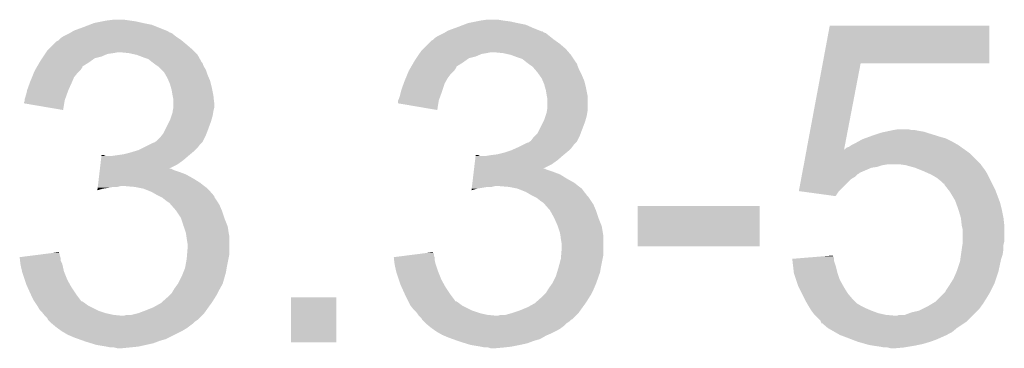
# Model space of a CAD drawing. Extents: x -0.05 to 0.95, y -0.15 to 1.54.
# Tile 33 of 35: x 0.72 to 0.84, y 1.13 to 1.17. Entities that reach past the tile are written whole.
import ezdxf

# ---------------------------------------------------------------- set-up
doc = ezdxf.new("R2010")
doc.units = 0
doc.layers.add('STEP_DOWN_13_CLICK_V101_GTO', color=14, linetype='CONTINUOUS')

msp = doc.modelspace()

# ---------------------------------------------------------------- linework, layer by layer
at = {"layer": 'STEP_DOWN_13_CLICK_V101_GTO'}
for points in [[(0.7289, 1.1682), (0.7299, 1.1684), (0.7348, 1.1682), (0.7339, 1.1684)], [(0.7299, 1.1684), (0.7304, 1.1685), (0.7339, 1.1684), (0.7332, 1.1685)], [(0.7304, 1.1685), (0.7312, 1.1686), (0.7332, 1.1685), (0.7325, 1.1686)], [(0.7737, 1.1682), (0.7747, 1.1684), (0.7796, 1.1682), (0.7787, 1.1684)], [(0.7747, 1.1684), (0.7752, 1.1685), (0.7787, 1.1684), (0.7779, 1.1685)], [(0.7752, 1.1685), (0.7759, 1.1686), (0.7779, 1.1685), (0.7773, 1.1686)], [(0.72633, 1.1672), (0.7265, 1.1673), (0.7378, 1.1672), (0.73755, 1.1673)], [(0.7265, 1.1673), (0.7276, 1.1677), (0.73755, 1.1673), (0.73655, 1.1677)], [(0.7276, 1.1677), (0.72838, 1.168), (0.73655, 1.1677), (0.7358, 1.168)], [(0.72838, 1.168), (0.7289, 1.1682), (0.7358, 1.168), (0.7348, 1.1682)], [(0.77113, 1.1672), (0.7713, 1.1673), (0.7825, 1.1672), (0.78225, 1.1673)], [(0.7713, 1.1673), (0.77212, 1.1676), (0.78225, 1.1673), (0.7815, 1.1676)], [(0.77212, 1.1676), (0.7724, 1.1677), (0.7815, 1.1676), (0.78128, 1.1677)], [(0.7724, 1.1677), (0.77318, 1.168), (0.78128, 1.1677), (0.7806, 1.168)], [(0.77318, 1.168), (0.7737, 1.1682), (0.7806, 1.168), (0.7796, 1.1682)], [(0.81616, 1.1634), (0.817, 1.1679), (0.8361, 1.1634), (0.8361, 1.1679)], [(0.817, 1.1679), (0.817, 1.1679), (0.8361, 1.1679), (0.817, 1.1679)], [(0.7244, 1.166), (0.7246, 1.1661), (0.73954, 1.166), (0.73942, 1.1661)], [(0.7246, 1.1661), (0.7247, 1.1662), (0.73942, 1.1661), (0.7393, 1.1662)], [(0.7247, 1.1662), (0.7249, 1.1664), (0.7393, 1.1662), (0.739, 1.1664)], [(0.7249, 1.1664), (0.7252, 1.1666), (0.739, 1.1664), (0.7387, 1.1666)], [(0.7252, 1.1666), (0.726, 1.167), (0.7387, 1.1666), (0.7382, 1.167)], [(0.726, 1.167), (0.72617, 1.1671), (0.7382, 1.167), (0.7379, 1.1671)], [(0.72617, 1.1671), (0.72633, 1.1672), (0.7379, 1.1671), (0.7378, 1.1672)], [(0.7689, 1.1657), (0.7693, 1.1661), (0.7847, 1.1657), (0.78414, 1.1661)], [(0.7693, 1.1661), (0.7695, 1.1662), (0.78414, 1.1661), (0.784, 1.1662)], [(0.7695, 1.1662), (0.7697, 1.1664), (0.784, 1.1662), (0.78375, 1.1664)], [(0.7697, 1.1664), (0.77, 1.1666), (0.78375, 1.1664), (0.7835, 1.1666)], [(0.77, 1.1666), (0.7708, 1.167), (0.7835, 1.1666), (0.783, 1.167)], [(0.7708, 1.167), (0.77097, 1.1671), (0.783, 1.167), (0.7827, 1.1671)], [(0.77097, 1.1671), (0.77113, 1.1672), (0.7827, 1.1671), (0.7826, 1.1672)], [(0.77113, 1.1672), (0.77113, 1.1672), (0.7826, 1.1672), (0.7825, 1.1672)], [(0.72317, 1.1647), (0.7233, 1.1649), (0.741, 1.1647), (0.7408, 1.1649)], [(0.7233, 1.1649), (0.7235, 1.1651), (0.7408, 1.1649), (0.7406, 1.1651)], [(0.7235, 1.1651), (0.7241, 1.1657), (0.7406, 1.1651), (0.7399, 1.1657)], [(0.7241, 1.1657), (0.7244, 1.166), (0.7399, 1.1657), (0.73954, 1.166)], [(0.76797, 1.1647), (0.7681, 1.1649), (0.78574, 1.1647), (0.78557, 1.1649)], [(0.7681, 1.1649), (0.7683, 1.1651), (0.78557, 1.1649), (0.7854, 1.1651)], [(0.7683, 1.1651), (0.7689, 1.1657), (0.7854, 1.1651), (0.7847, 1.1657)], [(0.72238, 1.1635), (0.7225, 1.1637), (0.7283, 1.1635), (0.72858, 1.1637)], [(0.7225, 1.1637), (0.7227, 1.164), (0.72858, 1.1637), (0.729, 1.164)], [(0.7227, 1.164), (0.72283, 1.1642), (0.729, 1.164), (0.7298, 1.1642)], [(0.72283, 1.1642), (0.72303, 1.1645), (0.7298, 1.1642), (0.7305, 1.1645)], [(0.72303, 1.1645), (0.7231, 1.1646), (0.7305, 1.1645), (0.7312, 1.1646)], [(0.7231, 1.1646), (0.72317, 1.1647), (0.7312, 1.1646), (0.7317, 1.1647)], [(0.7331, 1.1646), (0.7321, 1.1647), (0.7411, 1.1646), (0.741, 1.1647)], [(0.734, 1.1644), (0.7331, 1.1646), (0.7413, 1.1644), (0.7411, 1.1646)], [(0.7348, 1.1641), (0.734, 1.1644), (0.74147, 1.1641), (0.7413, 1.1644)], [(0.7354, 1.1639), (0.7348, 1.1641), (0.74158, 1.1639), (0.74147, 1.1641)], [(0.7359, 1.1635), (0.7354, 1.1639), (0.7418, 1.1635), (0.74158, 1.1639)], [(0.76718, 1.1635), (0.7673, 1.1637), (0.7731, 1.1635), (0.77338, 1.1637)], [(0.7673, 1.1637), (0.7675, 1.164), (0.77338, 1.1637), (0.7738, 1.164)], [(0.7675, 1.164), (0.76763, 1.1642), (0.7738, 1.164), (0.7746, 1.1642)], [(0.76763, 1.1642), (0.76783, 1.1645), (0.7746, 1.1642), (0.7753, 1.1645)], [(0.76783, 1.1645), (0.7679, 1.1646), (0.7753, 1.1645), (0.7759, 1.1646)], [(0.7679, 1.1646), (0.76797, 1.1647), (0.7759, 1.1646), (0.7764, 1.1647)], [(0.7779, 1.1646), (0.7769, 1.1647), (0.78583, 1.1646), (0.78574, 1.1647)], [(0.7788, 1.1644), (0.7779, 1.1646), (0.786, 1.1644), (0.78583, 1.1646)], [(0.7796, 1.1641), (0.7788, 1.1644), (0.7862, 1.1641), (0.786, 1.1644)], [(0.7802, 1.1639), (0.7796, 1.1641), (0.78633, 1.1639), (0.7862, 1.1641)], [(0.7807, 1.1635), (0.7802, 1.1639), (0.7866, 1.1635), (0.78633, 1.1639)], [(0.72167, 1.1622), (0.7218, 1.1625), (0.7269, 1.1622), (0.7272, 1.1625)], [(0.7218, 1.1625), (0.72186, 1.1626), (0.7272, 1.1625), (0.7273, 1.1626)], [(0.72186, 1.1626), (0.72203, 1.1629), (0.7273, 1.1626), (0.7275, 1.1629)], [(0.72203, 1.1629), (0.72209, 1.163), (0.7275, 1.1629), (0.7275, 1.163)], [(0.72209, 1.163), (0.72238, 1.1635), (0.7275, 1.163), (0.7283, 1.1635)], [(0.73603, 1.1634), (0.7359, 1.1635), (0.7419, 1.1634), (0.7418, 1.1635)], [(0.7363, 1.1632), (0.73603, 1.1634), (0.74197, 1.1632), (0.7419, 1.1634)], [(0.73645, 1.1631), (0.7363, 1.1632), (0.742, 1.1631), (0.74197, 1.1632)], [(0.7366, 1.163), (0.73645, 1.1631), (0.74206, 1.163), (0.742, 1.1631)], [(0.737, 1.1626), (0.7366, 1.163), (0.7423, 1.1626), (0.74206, 1.163)], [(0.7373, 1.1623), (0.737, 1.1626), (0.7424, 1.1623), (0.7423, 1.1626)], [(0.76647, 1.1622), (0.7666, 1.1625), (0.7717, 1.1622), (0.772, 1.1625)], [(0.7666, 1.1625), (0.76666, 1.1626), (0.772, 1.1625), (0.7721, 1.1626)], [(0.76666, 1.1626), (0.76683, 1.1629), (0.7721, 1.1626), (0.7723, 1.1629)], [(0.76683, 1.1629), (0.76689, 1.163), (0.7723, 1.1629), (0.7723, 1.163)], [(0.76689, 1.163), (0.76718, 1.1635), (0.7723, 1.163), (0.7731, 1.1635)], [(0.78083, 1.1634), (0.7807, 1.1635), (0.7867, 1.1634), (0.7866, 1.1635)], [(0.7811, 1.1632), (0.78083, 1.1634), (0.78677, 1.1632), (0.7867, 1.1634)], [(0.78125, 1.1631), (0.7811, 1.1632), (0.7868, 1.1631), (0.78677, 1.1632)], [(0.7814, 1.163), (0.78125, 1.1631), (0.78684, 1.163), (0.7868, 1.1631)], [(0.78174, 1.1626), (0.7814, 1.163), (0.787, 1.1626), (0.78684, 1.163)], [(0.782, 1.1623), (0.78174, 1.1626), (0.78715, 1.1623), (0.787, 1.1626)], [(0.81423, 1.1531), (0.81616, 1.1634), (0.81872, 1.1531), (0.8207, 1.1634)], [(0.81616, 1.1634), (0.81616, 1.1634), (0.8207, 1.1634), (0.8361, 1.1634)], [(0.7213, 1.1613), (0.72147, 1.1617), (0.72633, 1.1613), (0.7265, 1.1617)], [(0.72147, 1.1617), (0.72167, 1.1622), (0.7265, 1.1617), (0.7269, 1.1622)], [(0.73747, 1.162), (0.7373, 1.1623), (0.7425, 1.162), (0.7424, 1.1623)], [(0.7377, 1.1616), (0.73747, 1.162), (0.74267, 1.1616), (0.7425, 1.162)], [(0.73783, 1.1613), (0.7377, 1.1616), (0.7428, 1.1613), (0.74267, 1.1616)], [(0.7661, 1.1613), (0.76627, 1.1617), (0.77107, 1.1613), (0.7713, 1.1617)], [(0.76627, 1.1617), (0.76647, 1.1622), (0.7713, 1.1617), (0.7717, 1.1622)], [(0.78221, 1.162), (0.782, 1.1623), (0.7873, 1.162), (0.78715, 1.1623)], [(0.7825, 1.1616), (0.78221, 1.162), (0.78747, 1.1616), (0.7873, 1.162)], [(0.78263, 1.1613), (0.7825, 1.1616), (0.7876, 1.1613), (0.78747, 1.1616)], [(0.72088, 1.1601), (0.7209, 1.1602), (0.7258, 1.1601), (0.72584, 1.1602)], [(0.7209, 1.1602), (0.72119, 1.161), (0.72584, 1.1602), (0.7262, 1.161)], [(0.72119, 1.161), (0.7213, 1.1613), (0.7262, 1.161), (0.72633, 1.1613)], [(0.738, 1.1609), (0.73783, 1.1613), (0.7429, 1.1609), (0.7428, 1.1613)], [(0.73811, 1.1605), (0.738, 1.1609), (0.743, 1.1605), (0.7429, 1.1609)], [(0.7382, 1.1602), (0.73811, 1.1605), (0.74306, 1.1602), (0.743, 1.1605)], [(0.7383, 1.1596), (0.7382, 1.1602), (0.74318, 1.1596), (0.74306, 1.1602)], [(0.76567, 1.1601), (0.7657, 1.1602), (0.7706, 1.1601), (0.77063, 1.1602)], [(0.7657, 1.1602), (0.76599, 1.161), (0.77063, 1.1602), (0.7709, 1.161)], [(0.76599, 1.161), (0.7661, 1.1613), (0.7709, 1.161), (0.77107, 1.1613)], [(0.7828, 1.1609), (0.78263, 1.1613), (0.7877, 1.1609), (0.7876, 1.1613)], [(0.78291, 1.1605), (0.7828, 1.1609), (0.7878, 1.1605), (0.7877, 1.1609)], [(0.783, 1.1602), (0.78291, 1.1605), (0.78786, 1.1602), (0.7878, 1.1605)], [(0.7831, 1.1596), (0.783, 1.1602), (0.78798, 1.1596), (0.78786, 1.1602)], [(0.7206, 1.1591), (0.7207, 1.1594), (0.72544, 1.1591), (0.72555, 1.1594)], [(0.7206, 1.159), (0.7206, 1.1591), (0.7254, 1.159), (0.72544, 1.1591)], [(0.7206, 1.1589), (0.7206, 1.159), (0.72538, 1.1589), (0.7254, 1.159)], [(0.7207, 1.1594), (0.72088, 1.1601), (0.72555, 1.1594), (0.7258, 1.1601)], [(0.73832, 1.1595), (0.7383, 1.1596), (0.7432, 1.1595), (0.74318, 1.1596)], [(0.7384, 1.1591), (0.73832, 1.1595), (0.74324, 1.1591), (0.7432, 1.1595)], [(0.7384, 1.1586), (0.7384, 1.1591), (0.7433, 1.1586), (0.74324, 1.1591)], [(0.7653, 1.1589), (0.76535, 1.159), (0.77018, 1.1589), (0.7702, 1.159)], [(0.76535, 1.159), (0.7654, 1.1591), (0.7702, 1.159), (0.77024, 1.1591)], [(0.7654, 1.1591), (0.7655, 1.1594), (0.77024, 1.1591), (0.77035, 1.1594)], [(0.7655, 1.1594), (0.76567, 1.1601), (0.77035, 1.1594), (0.7706, 1.1601)], [(0.78312, 1.1595), (0.7831, 1.1596), (0.788, 1.1595), (0.78798, 1.1596)], [(0.7832, 1.1591), (0.78312, 1.1595), (0.788, 1.1591), (0.788, 1.1595)], [(0.7832, 1.1581), (0.7832, 1.1591), (0.788, 1.1581), (0.788, 1.1591)], [(0.7205, 1.1587), (0.7206, 1.1589), (0.72535, 1.1587), (0.72538, 1.1589)], [(0.7205, 1.1586), (0.7205, 1.1587), (0.72533, 1.1586), (0.72535, 1.1587)], [(0.7252, 1.1578), (0.7205, 1.1586), (0.7252, 1.1578), (0.72533, 1.1586)], [(0.73833, 1.1577), (0.7384, 1.1581), (0.7432, 1.1577), (0.7433, 1.1581)], [(0.7384, 1.1581), (0.7384, 1.1586), (0.7433, 1.1581), (0.7433, 1.1586)], [(0.7653, 1.1586), (0.7653, 1.1589), (0.77013, 1.1586), (0.77018, 1.1589)], [(0.77, 1.1578), (0.7653, 1.1586), (0.77, 1.1578), (0.77013, 1.1586)], [(0.78313, 1.1577), (0.7832, 1.1581), (0.788, 1.1577), (0.788, 1.1581)], [(0.7379, 1.1564), (0.738, 1.1566), (0.7429, 1.1564), (0.74296, 1.1566)], [(0.738, 1.1566), (0.73817, 1.1571), (0.74296, 1.1566), (0.7431, 1.1571)], [(0.73817, 1.1571), (0.7383, 1.1575), (0.7431, 1.1571), (0.74317, 1.1575)], [(0.7383, 1.1575), (0.73833, 1.1577), (0.74317, 1.1575), (0.7432, 1.1577)], [(0.7827, 1.1564), (0.7828, 1.1566), (0.7877, 1.1564), (0.78776, 1.1566)], [(0.7828, 1.1566), (0.78297, 1.1571), (0.78776, 1.1566), (0.7879, 1.1571)], [(0.78297, 1.1571), (0.7831, 1.1575), (0.7879, 1.1571), (0.78797, 1.1575)], [(0.7831, 1.1575), (0.78313, 1.1577), (0.78797, 1.1575), (0.788, 1.1577)], [(0.7372, 1.155), (0.7379, 1.1564), (0.74238, 1.155), (0.7429, 1.1564)], [(0.782, 1.155), (0.7827, 1.1564), (0.78717, 1.155), (0.7877, 1.1564)], [(0.8246, 1.1554), (0.8252, 1.1555), (0.8268, 1.1554), (0.8264, 1.1555)], [(0.7364, 1.1541), (0.7368, 1.1545), (0.74195, 1.1541), (0.74215, 1.1545)], [(0.7368, 1.1545), (0.73704, 1.1548), (0.74215, 1.1545), (0.7423, 1.1548)], [(0.73704, 1.1548), (0.7372, 1.155), (0.7423, 1.1548), (0.74238, 1.155)], [(0.7812, 1.1541), (0.7815, 1.1545), (0.78675, 1.1541), (0.78695, 1.1545)], [(0.7815, 1.1545), (0.7818, 1.1548), (0.78695, 1.1545), (0.7871, 1.1548)], [(0.7818, 1.1548), (0.782, 1.155), (0.7871, 1.1548), (0.78717, 1.155)], [(0.82036, 1.154), (0.8209, 1.1543), (0.8317, 1.154), (0.8311, 1.1543)], [(0.8209, 1.1543), (0.82117, 1.1544), (0.8311, 1.1543), (0.8309, 1.1544)], [(0.82117, 1.1544), (0.82173, 1.1546), (0.8309, 1.1544), (0.8302, 1.1546)], [(0.82173, 1.1546), (0.822, 1.1547), (0.8302, 1.1546), (0.82988, 1.1547)], [(0.822, 1.1547), (0.8229, 1.155), (0.82988, 1.1547), (0.8289, 1.155)], [(0.8229, 1.155), (0.8232, 1.1551), (0.8289, 1.155), (0.8286, 1.1551)], [(0.8232, 1.1551), (0.82367, 1.1552), (0.8286, 1.1551), (0.8283, 1.1552)], [(0.82367, 1.1552), (0.82413, 1.1553), (0.8283, 1.1552), (0.8277, 1.1553)], [(0.82413, 1.1553), (0.8246, 1.1554), (0.8277, 1.1553), (0.8272, 1.1554)], [(0.7342, 1.153), (0.7348, 1.1533), (0.741, 1.153), (0.7413, 1.1533)], [(0.7348, 1.1533), (0.7356, 1.1537), (0.7413, 1.1533), (0.7416, 1.1537)], [(0.7356, 1.1537), (0.736, 1.1539), (0.7416, 1.1537), (0.7418, 1.1539)], [(0.7361, 1.1539), (0.73625, 1.154), (0.7418, 1.1539), (0.7419, 1.154)], [(0.73625, 1.154), (0.7364, 1.1541), (0.7419, 1.154), (0.74195, 1.1541)], [(0.7789, 1.153), (0.77958, 1.1533), (0.7858, 1.153), (0.7861, 1.1533)], [(0.77958, 1.1533), (0.7798, 1.1534), (0.7861, 1.1533), (0.78617, 1.1534)], [(0.7798, 1.1534), (0.7804, 1.1537), (0.78617, 1.1534), (0.7864, 1.1537)], [(0.7804, 1.1537), (0.7808, 1.1539), (0.7864, 1.1537), (0.7866, 1.1539)], [(0.7809, 1.1539), (0.78105, 1.154), (0.7866, 1.1539), (0.7867, 1.154)], [(0.78105, 1.154), (0.7812, 1.1541), (0.7867, 1.154), (0.78675, 1.1541)], [(0.81422, 1.15301), (0.81423, 1.1531), (0.8187, 1.15301), (0.8187, 1.1531)], [(0.81423, 1.1531), (0.81423, 1.1531), (0.81876, 1.1531), (0.8188, 1.1531)], [(0.8187, 1.15301), (0.81872, 1.1531), (0.83323, 1.15301), (0.8331, 1.1531)], [(0.81872, 1.1531), (0.8187, 1.1531), (0.81872, 1.1531), (0.81876, 1.1531)], [(0.8188, 1.1531), (0.819, 1.1533), (0.8331, 1.1531), (0.83282, 1.1533)], [(0.819, 1.1533), (0.8193, 1.1534), (0.83282, 1.1533), (0.83268, 1.1534)], [(0.8193, 1.1534), (0.8196, 1.1536), (0.83268, 1.1534), (0.8324, 1.1536)], [(0.8196, 1.1536), (0.82, 1.1538), (0.8324, 1.1536), (0.83205, 1.1538)], [(0.82, 1.1538), (0.82036, 1.154), (0.83205, 1.1538), (0.8317, 1.154)], [(0.72973, 1.1518), (0.72979, 1.1523), (0.7396, 1.1518), (0.74018, 1.1523)], [(0.72979, 1.1523), (0.7298, 1.1524), (0.7303, 1.1523), (0.7301, 1.1524)], [(0.7298, 1.1524), (0.7298, 1.1524), (0.7301, 1.1524), (0.7298, 1.1524)], [(0.731, 1.1523), (0.7317, 1.1524), (0.74018, 1.1523), (0.7403, 1.1524)], [(0.7317, 1.1524), (0.7324, 1.1525), (0.7403, 1.1524), (0.74042, 1.1525)], [(0.7324, 1.1525), (0.7332, 1.1527), (0.74042, 1.1525), (0.74066, 1.1527)], [(0.7332, 1.1527), (0.73387, 1.1529), (0.74066, 1.1527), (0.7409, 1.1529)], [(0.73387, 1.1529), (0.7342, 1.153), (0.7409, 1.1529), (0.741, 1.153)], [(0.77453, 1.1518), (0.77459, 1.1523), (0.7844, 1.1518), (0.78498, 1.1523)], [(0.77459, 1.1523), (0.7746, 1.1524), (0.7751, 1.1523), (0.7749, 1.1524)], [(0.7746, 1.1524), (0.7746, 1.1524), (0.7749, 1.1524), (0.7746, 1.1524)], [(0.7758, 1.1523), (0.7764, 1.1524), (0.78498, 1.1523), (0.7851, 1.1524)], [(0.7764, 1.1524), (0.7772, 1.1525), (0.7851, 1.1524), (0.78522, 1.1525)], [(0.7772, 1.1525), (0.778, 1.1527), (0.78522, 1.1525), (0.78546, 1.1527)], [(0.778, 1.1527), (0.7786, 1.1529), (0.78546, 1.1527), (0.7857, 1.1529)], [(0.7786, 1.1529), (0.7789, 1.153), (0.7857, 1.1529), (0.7858, 1.153)], [(0.81392, 1.1514), (0.81414, 1.1526), (0.835, 1.1514), (0.8338, 1.1526)], [(0.81414, 1.1526), (0.81422, 1.15301), (0.8338, 1.1526), (0.83323, 1.15301)], [(0.72959, 1.1506), (0.72961, 1.1508), (0.7385, 1.1506), (0.7381, 1.1508)], [(0.72961, 1.1508), (0.72967, 1.1513), (0.7379, 1.1508), (0.7389, 1.1513)], [(0.72961, 1.1508), (0.72961, 1.1508), (0.7381, 1.1508), (0.7379, 1.1508)], [(0.72967, 1.1513), (0.72973, 1.1518), (0.7389, 1.1513), (0.7396, 1.1518)], [(0.7744, 1.1507), (0.77441, 1.1508), (0.783, 1.1507), (0.7829, 1.1508)], [(0.77441, 1.1508), (0.77447, 1.1513), (0.7827, 1.1508), (0.7837, 1.1513)], [(0.77441, 1.1508), (0.77441, 1.1508), (0.7829, 1.1508), (0.7827, 1.1508)], [(0.77447, 1.1513), (0.77453, 1.1518), (0.7837, 1.1513), (0.7844, 1.1518)], [(0.81371, 1.1503), (0.81382, 1.1509), (0.8206, 1.1503), (0.822, 1.1509)], [(0.81382, 1.1509), (0.81384, 1.151), (0.822, 1.1509), (0.8227, 1.151)], [(0.81384, 1.151), (0.81388, 1.1512), (0.8227, 1.151), (0.8233, 1.1512)], [(0.81388, 1.1512), (0.8139, 1.1513), (0.8233, 1.1512), (0.8239, 1.1513)], [(0.8139, 1.1513), (0.81392, 1.1514), (0.83508, 1.1513), (0.835, 1.1514)], [(0.8261, 1.1512), (0.8254, 1.1513), (0.83515, 1.1512), (0.83508, 1.1513)], [(0.8272, 1.1509), (0.8261, 1.1512), (0.83537, 1.1509), (0.83515, 1.1512)], [(0.82795, 1.1506), (0.8272, 1.1509), (0.8356, 1.1506), (0.83537, 1.1509)], [(0.72941, 1.1491), (0.72947, 1.1496), (0.7416, 1.1491), (0.7408, 1.1496)], [(0.72947, 1.1496), (0.72953, 1.1501), (0.7408, 1.1496), (0.7399, 1.1501)], [(0.72953, 1.1501), (0.72956, 1.1504), (0.7399, 1.1501), (0.7391, 1.1504)], [(0.72956, 1.1504), (0.72959, 1.1506), (0.7391, 1.1504), (0.7385, 1.1506)], [(0.77421, 1.1491), (0.77427, 1.1496), (0.7864, 1.1491), (0.7855, 1.1496)], [(0.77427, 1.1496), (0.77433, 1.1501), (0.7855, 1.1496), (0.7847, 1.1501)], [(0.77433, 1.1501), (0.77436, 1.1504), (0.7847, 1.1501), (0.7839, 1.1504)], [(0.77436, 1.1504), (0.7744, 1.1507), (0.7839, 1.1504), (0.783, 1.1507)], [(0.81356, 1.1495), (0.81362, 1.1498), (0.8195, 1.1495), (0.82, 1.1498)], [(0.81362, 1.1498), (0.81367, 1.1501), (0.82, 1.1498), (0.8203, 1.1501)], [(0.81367, 1.1501), (0.81369, 1.1502), (0.8203, 1.1501), (0.8205, 1.1502)], [(0.81369, 1.1502), (0.81371, 1.1503), (0.8205, 1.1502), (0.8206, 1.1503)], [(0.8282, 1.1505), (0.82795, 1.1506), (0.83566, 1.1505), (0.8356, 1.1506)], [(0.8291, 1.1501), (0.8282, 1.1505), (0.8359, 1.1501), (0.83566, 1.1505)], [(0.8298, 1.1497), (0.8291, 1.1501), (0.8361, 1.1497), (0.8359, 1.1501)], [(0.8303, 1.1493), (0.8298, 1.1497), (0.8363, 1.1493), (0.8361, 1.1497)], [(0.7293, 1.1482), (0.72932, 1.1484), (0.7293, 1.1482), (0.73, 1.1484)], [(0.72932, 1.1484), (0.72934, 1.1485), (0.73, 1.1484), (0.7307, 1.1485)], [(0.72934, 1.1485), (0.72935, 1.1486), (0.7307, 1.1485), (0.7312, 1.1486)], [(0.72935, 1.1486), (0.72936, 1.1487), (0.7317, 1.1486), (0.7321, 1.1487)], [(0.72936, 1.1487), (0.72941, 1.1491), (0.74211, 1.1487), (0.7416, 1.1491)], [(0.7338, 1.1486), (0.7326, 1.1487), (0.74224, 1.1486), (0.74211, 1.1487)], [(0.7348, 1.1484), (0.7338, 1.1486), (0.7425, 1.1484), (0.74224, 1.1486)], [(0.7358, 1.148), (0.7348, 1.1484), (0.74286, 1.148), (0.7425, 1.1484)], [(0.7741, 1.1482), (0.77412, 1.1484), (0.7741, 1.1482), (0.7748, 1.1484)], [(0.77412, 1.1484), (0.77415, 1.1486), (0.7748, 1.1484), (0.776, 1.1486)], [(0.77415, 1.1486), (0.77416, 1.1487), (0.7765, 1.1486), (0.7769, 1.1487)], [(0.77416, 1.1487), (0.77421, 1.1491), (0.78691, 1.1487), (0.7864, 1.1491)], [(0.7786, 1.1486), (0.7774, 1.1487), (0.78704, 1.1486), (0.78691, 1.1487)], [(0.7796, 1.1484), (0.7786, 1.1486), (0.7873, 1.1484), (0.78704, 1.1486)], [(0.7806, 1.148), (0.7796, 1.1484), (0.78761, 1.148), (0.7873, 1.1484)], [(0.8133, 1.1481), (0.81356, 1.1495), (0.8181, 1.1481), (0.8195, 1.1495)], [(0.8306, 1.149), (0.8303, 1.1493), (0.83645, 1.149), (0.8363, 1.1493)], [(0.8307, 1.1489), (0.8307, 1.149), (0.8365, 1.1489), (0.83645, 1.149)], [(0.83117, 1.1483), (0.8307, 1.1489), (0.8368, 1.1483), (0.8365, 1.1489)], [(0.7365, 1.1476), (0.7358, 1.148), (0.74321, 1.1476), (0.74286, 1.148)], [(0.7367, 1.1475), (0.7365, 1.1476), (0.7433, 1.1475), (0.74321, 1.1476)], [(0.7369, 1.1474), (0.7367, 1.1475), (0.7433, 1.1474), (0.7433, 1.1475)], [(0.7371, 1.1473), (0.7369, 1.1474), (0.74337, 1.1473), (0.7433, 1.1474)], [(0.7376, 1.1469), (0.7371, 1.1473), (0.74363, 1.1469), (0.74337, 1.1473)], [(0.7813, 1.1476), (0.7806, 1.148), (0.78792, 1.1476), (0.78761, 1.148)], [(0.7815, 1.1475), (0.7813, 1.1476), (0.788, 1.1475), (0.78792, 1.1476)], [(0.7817, 1.1474), (0.7815, 1.1475), (0.7881, 1.1474), (0.788, 1.1475)], [(0.7819, 1.1473), (0.7817, 1.1474), (0.78817, 1.1473), (0.7881, 1.1474)], [(0.7824, 1.1469), (0.7819, 1.1473), (0.78843, 1.1469), (0.78817, 1.1473)], [(0.8177, 1.1475), (0.81331, 1.1481), (0.8177, 1.1475), (0.8181, 1.1481)], [(0.8314, 1.148), (0.83117, 1.1483), (0.83691, 1.148), (0.8368, 1.1483)], [(0.832, 1.147), (0.8314, 1.148), (0.83729, 1.147), (0.83691, 1.148)], [(0.7379, 1.1467), (0.7376, 1.1469), (0.74377, 1.1467), (0.74363, 1.1469)], [(0.738, 1.1466), (0.7379, 1.1467), (0.74383, 1.1466), (0.74377, 1.1467)], [(0.73809, 1.1465), (0.738, 1.1466), (0.7439, 1.1465), (0.74383, 1.1466)], [(0.7387, 1.1458), (0.73809, 1.1465), (0.7442, 1.1458), (0.7439, 1.1465)], [(0.7827, 1.1467), (0.7824, 1.1469), (0.78857, 1.1467), (0.78843, 1.1469)], [(0.7828, 1.1466), (0.7827, 1.1467), (0.78863, 1.1466), (0.78857, 1.1467)], [(0.78289, 1.1465), (0.7828, 1.1466), (0.7887, 1.1465), (0.78863, 1.1466)], [(0.7835, 1.1458), (0.78289, 1.1465), (0.789, 1.1458), (0.7887, 1.1465)], [(0.794, 1.1415), (0.794, 1.1463), (0.8086, 1.1415), (0.8086, 1.1463)], [(0.794, 1.1463), (0.794, 1.1463), (0.8086, 1.1463), (0.794, 1.1463)], [(0.83211, 1.1467), (0.832, 1.147), (0.8374, 1.1467), (0.83729, 1.147)], [(0.8324, 1.1459), (0.83211, 1.1467), (0.8376, 1.1459), (0.8374, 1.1467)], [(0.7393, 1.1449), (0.7387, 1.1458), (0.7445, 1.1449), (0.7442, 1.1458)], [(0.73963, 1.1439), (0.7393, 1.1449), (0.7449, 1.1439), (0.7445, 1.1449)], [(0.784, 1.1449), (0.7835, 1.1458), (0.7893, 1.1449), (0.789, 1.1458)], [(0.7844, 1.144), (0.784, 1.1449), (0.78966, 1.144), (0.7893, 1.1449)], [(0.8327, 1.1449), (0.8324, 1.1459), (0.8378, 1.1449), (0.8376, 1.1459)], [(0.8328, 1.144), (0.8327, 1.1449), (0.8379, 1.144), (0.8378, 1.1449)], [(0.7399, 1.1431), (0.73963, 1.1439), (0.74503, 1.1431), (0.7449, 1.1439)], [(0.78443, 1.1439), (0.7844, 1.144), (0.7897, 1.1439), (0.78966, 1.144)], [(0.7847, 1.1431), (0.78443, 1.1439), (0.78983, 1.1431), (0.7897, 1.1439)], [(0.8329, 1.1436), (0.8328, 1.144), (0.8379, 1.1436), (0.8379, 1.144)], [(0.73996, 1.1427), (0.7399, 1.1431), (0.7451, 1.1427), (0.74503, 1.1431)], [(0.74, 1.1424), (0.73996, 1.1427), (0.7451, 1.1424), (0.7451, 1.1427)], [(0.78476, 1.1427), (0.7847, 1.1431), (0.7899, 1.1427), (0.78983, 1.1431)], [(0.7848, 1.1424), (0.78476, 1.1427), (0.7899, 1.1424), (0.7899, 1.1427)], [(0.8329, 1.1421), (0.8329, 1.1436), (0.8379, 1.1421), (0.8379, 1.1436)], [(0.7401, 1.1418), (0.74, 1.1424), (0.7451, 1.1418), (0.7451, 1.1424)], [(0.7401, 1.1412), (0.7401, 1.1418), (0.7451, 1.1412), (0.7451, 1.1418)], [(0.7849, 1.1418), (0.7848, 1.1424), (0.7899, 1.1418), (0.7899, 1.1424)], [(0.7849, 1.1412), (0.7849, 1.1418), (0.7899, 1.1412), (0.7899, 1.1418)], [(0.83281, 1.1412), (0.83289, 1.1417), (0.8378, 1.1412), (0.8378, 1.1417)], [(0.83289, 1.1417), (0.8329, 1.1418), (0.8378, 1.1417), (0.83783, 1.1418)], [(0.8329, 1.1418), (0.8329, 1.1421), (0.83783, 1.1418), (0.8379, 1.1421)], [(0.72, 1.1402), (0.72157, 1.1404), (0.72487, 1.1402), (0.7248, 1.1404)], [(0.72001, 1.1401), (0.72, 1.1402), (0.7249, 1.1401), (0.72487, 1.1402)], [(0.72004, 1.1398), (0.72001, 1.1401), (0.7249, 1.1398), (0.7249, 1.1401)], [(0.72157, 1.1404), (0.72314, 1.1406), (0.7248, 1.1404), (0.7248, 1.1406)], [(0.72314, 1.1406), (0.72392, 1.1407), (0.7248, 1.1406), (0.7247, 1.1407)], [(0.72392, 1.1407), (0.7247, 1.1408), (0.7247, 1.1407), (0.7247, 1.1408)], [(0.74, 1.14), (0.74004, 1.1405), (0.745, 1.14), (0.7451, 1.1405)], [(0.74004, 1.1405), (0.7401, 1.1412), (0.7451, 1.1405), (0.7451, 1.1412)], [(0.7648, 1.1402), (0.76637, 1.1404), (0.76967, 1.1402), (0.7696, 1.1404)], [(0.76481, 1.1401), (0.7648, 1.1402), (0.7697, 1.1401), (0.76967, 1.1402)], [(0.76484, 1.1398), (0.76481, 1.1401), (0.7697, 1.1398), (0.7697, 1.1401)], [(0.76637, 1.1404), (0.76794, 1.1406), (0.7696, 1.1404), (0.7696, 1.1406)], [(0.76794, 1.1406), (0.76872, 1.1407), (0.7696, 1.1406), (0.7695, 1.1407)], [(0.76872, 1.1407), (0.7695, 1.1408), (0.7695, 1.1407), (0.7695, 1.1408)], [(0.7848, 1.14), (0.78484, 1.1405), (0.7898, 1.14), (0.7899, 1.1405)], [(0.78484, 1.1405), (0.7849, 1.1412), (0.7899, 1.1405), (0.7899, 1.1412)], [(0.8125, 1.14), (0.81373, 1.1401), (0.8175, 1.14), (0.8175, 1.1401)], [(0.81373, 1.1401), (0.81619, 1.1403), (0.8175, 1.1401), (0.8174, 1.1403)], [(0.81619, 1.1403), (0.8174, 1.1404), (0.8174, 1.1403), (0.8174, 1.1404)], [(0.83263, 1.1399), (0.83271, 1.1405), (0.8375, 1.1399), (0.8377, 1.1405)], [(0.83271, 1.1405), (0.83281, 1.1412), (0.8377, 1.1405), (0.8378, 1.1412)], [(0.72009, 1.1394), (0.72004, 1.1398), (0.7251, 1.1394), (0.7249, 1.1398)], [(0.7201, 1.1393), (0.72009, 1.1394), (0.72512, 1.1393), (0.7251, 1.1394)], [(0.72028, 1.1385), (0.7201, 1.1393), (0.7253, 1.1385), (0.72512, 1.1393)], [(0.7398, 1.1389), (0.73982, 1.139), (0.74478, 1.1389), (0.7448, 1.139)], [(0.73982, 1.139), (0.74, 1.14), (0.7448, 1.139), (0.745, 1.14)], [(0.76489, 1.1394), (0.76484, 1.1398), (0.7698, 1.1394), (0.7697, 1.1398)], [(0.7649, 1.1393), (0.76489, 1.1394), (0.76983, 1.1393), (0.7698, 1.1394)], [(0.76508, 1.1385), (0.7649, 1.1393), (0.7701, 1.1385), (0.76983, 1.1393)], [(0.7845, 1.1389), (0.78453, 1.139), (0.78958, 1.1389), (0.7896, 1.139)], [(0.78453, 1.139), (0.7848, 1.14), (0.7896, 1.139), (0.7898, 1.14)], [(0.81253, 1.1398), (0.8125, 1.14), (0.8175, 1.1398), (0.8175, 1.14)], [(0.8126, 1.1392), (0.81253, 1.1398), (0.8177, 1.1392), (0.8175, 1.1398)], [(0.81269, 1.1384), (0.8126, 1.1392), (0.8179, 1.1384), (0.8177, 1.1392)], [(0.8322, 1.1385), (0.8326, 1.1397), (0.8372, 1.1385), (0.83746, 1.1397)], [(0.8326, 1.1397), (0.83263, 1.1399), (0.83746, 1.1397), (0.8375, 1.1399)], [(0.7203, 1.1384), (0.72028, 1.1385), (0.72534, 1.1384), (0.7253, 1.1385)], [(0.7206, 1.1375), (0.7203, 1.1384), (0.7257, 1.1375), (0.72534, 1.1384)], [(0.739, 1.1371), (0.7394, 1.1379), (0.74433, 1.1371), (0.74456, 1.1379)], [(0.7394, 1.1379), (0.7396, 1.1384), (0.74456, 1.1379), (0.7447, 1.1384)], [(0.7396, 1.1384), (0.7398, 1.1389), (0.7447, 1.1384), (0.74478, 1.1389)], [(0.7651, 1.1384), (0.76508, 1.1385), (0.77014, 1.1384), (0.7701, 1.1385)], [(0.7654, 1.1375), (0.7651, 1.1384), (0.7705, 1.1375), (0.77014, 1.1384)], [(0.7838, 1.1371), (0.7842, 1.1379), (0.78904, 1.1371), (0.78932, 1.1379)], [(0.7842, 1.1379), (0.78435, 1.1384), (0.78932, 1.1379), (0.7895, 1.1384)], [(0.78435, 1.1384), (0.7845, 1.1389), (0.7895, 1.1384), (0.78958, 1.1389)], [(0.8127, 1.1383), (0.81269, 1.1384), (0.81793, 1.1383), (0.8179, 1.1384)], [(0.81297, 1.1375), (0.8127, 1.1383), (0.8182, 1.1375), (0.81793, 1.1383)], [(0.8318, 1.1376), (0.8322, 1.1385), (0.8369, 1.1376), (0.8372, 1.1385)], [(0.7208, 1.1369), (0.7206, 1.1375), (0.72603, 1.1369), (0.7257, 1.1375)], [(0.72094, 1.1366), (0.7208, 1.1369), (0.7262, 1.1366), (0.72603, 1.1369)], [(0.72135, 1.1357), (0.72094, 1.1366), (0.7268, 1.1357), (0.7262, 1.1366)], [(0.7385, 1.1364), (0.73893, 1.137), (0.74396, 1.1364), (0.7443, 1.137)], [(0.73893, 1.137), (0.739, 1.1371), (0.7443, 1.137), (0.74433, 1.1371)], [(0.7656, 1.1369), (0.7654, 1.1375), (0.77083, 1.1369), (0.7705, 1.1375)], [(0.76574, 1.1366), (0.7656, 1.1369), (0.771, 1.1366), (0.77083, 1.1369)], [(0.76615, 1.1357), (0.76574, 1.1366), (0.7716, 1.1357), (0.771, 1.1366)], [(0.7833, 1.1364), (0.78373, 1.137), (0.78874, 1.1364), (0.789, 1.137)], [(0.78373, 1.137), (0.7838, 1.1371), (0.789, 1.137), (0.78904, 1.1371)], [(0.8132, 1.1368), (0.81297, 1.1375), (0.81859, 1.1368), (0.8182, 1.1375)], [(0.8133, 1.1366), (0.8132, 1.1368), (0.8187, 1.1366), (0.81859, 1.1368)], [(0.8137, 1.1358), (0.8133, 1.1366), (0.8192, 1.1358), (0.8187, 1.1366)], [(0.8309, 1.1362), (0.8313, 1.1368), (0.8363, 1.1362), (0.8366, 1.1368)], [(0.8313, 1.1368), (0.83142, 1.137), (0.8366, 1.1368), (0.8367, 1.137)], [(0.83142, 1.137), (0.8318, 1.1376), (0.8367, 1.137), (0.8369, 1.1376)], [(0.7214, 1.1356), (0.72135, 1.1357), (0.72688, 1.1356), (0.7268, 1.1357)], [(0.7217, 1.135), (0.7214, 1.1356), (0.72733, 1.135), (0.72688, 1.1356)], [(0.73713, 1.1349), (0.7378, 1.1355), (0.7431, 1.1349), (0.74347, 1.1355)], [(0.7378, 1.1355), (0.738, 1.1357), (0.74347, 1.1355), (0.7436, 1.1357)], [(0.738, 1.1357), (0.7382, 1.1359), (0.7436, 1.1357), (0.7437, 1.1359)], [(0.7382, 1.1359), (0.73844, 1.1363), (0.7437, 1.1359), (0.7439, 1.1363)], [(0.73844, 1.1363), (0.7385, 1.1364), (0.7439, 1.1363), (0.74396, 1.1364)], [(0.7525, 1.13), (0.7525, 1.1354), (0.7579, 1.13), (0.7579, 1.1354)], [(0.7525, 1.1354), (0.7525, 1.1354), (0.7579, 1.1354), (0.7525, 1.1354)], [(0.7662, 1.1356), (0.76615, 1.1357), (0.77168, 1.1356), (0.7716, 1.1357)], [(0.76655, 1.1349), (0.7662, 1.1356), (0.7722, 1.1349), (0.77168, 1.1356)], [(0.78192, 1.1349), (0.7826, 1.1355), (0.7879, 1.1349), (0.78827, 1.1355)], [(0.7826, 1.1355), (0.7828, 1.1357), (0.78827, 1.1355), (0.7884, 1.1357)], [(0.7828, 1.1357), (0.783, 1.1359), (0.7884, 1.1357), (0.7885, 1.1359)], [(0.783, 1.1359), (0.78324, 1.1363), (0.7885, 1.1359), (0.7887, 1.1363)], [(0.78324, 1.1363), (0.7833, 1.1364), (0.7887, 1.1363), (0.78874, 1.1364)], [(0.8141, 1.135), (0.8137, 1.1358), (0.8199, 1.135), (0.8192, 1.1358)], [(0.8297, 1.1349), (0.8303, 1.1355), (0.83552, 1.1349), (0.8359, 1.1355)], [(0.8303, 1.1355), (0.8308, 1.136), (0.8359, 1.1355), (0.83619, 1.136)], [(0.8308, 1.136), (0.8309, 1.1362), (0.83619, 1.136), (0.8363, 1.1362)], [(0.72177, 1.1349), (0.7217, 1.135), (0.7274, 1.1349), (0.72733, 1.135)], [(0.7219, 1.1347), (0.72177, 1.1349), (0.7278, 1.1347), (0.7275, 1.1349)], [(0.72177, 1.1349), (0.72177, 1.1349), (0.7275, 1.1349), (0.7274, 1.1349)], [(0.7221, 1.1344), (0.7219, 1.1347), (0.7282, 1.1344), (0.7278, 1.1347)], [(0.7224, 1.1339), (0.7221, 1.1344), (0.7292, 1.1339), (0.7282, 1.1344)], [(0.735, 1.1338), (0.736, 1.1342), (0.74231, 1.1338), (0.7426, 1.1342)], [(0.736, 1.1342), (0.7369, 1.1347), (0.7426, 1.1342), (0.74296, 1.1347)], [(0.7369, 1.1347), (0.73713, 1.1349), (0.74296, 1.1347), (0.7431, 1.1349)], [(0.76665, 1.1347), (0.76655, 1.1349), (0.7726, 1.1347), (0.7723, 1.1349)], [(0.76655, 1.1349), (0.76655, 1.1349), (0.7723, 1.1349), (0.7722, 1.1349)], [(0.7668, 1.1344), (0.76665, 1.1347), (0.773, 1.1344), (0.7726, 1.1347)], [(0.7672, 1.1339), (0.7668, 1.1344), (0.774, 1.1339), (0.773, 1.1344)], [(0.7798, 1.1338), (0.7808, 1.1342), (0.78711, 1.1338), (0.7874, 1.1342)], [(0.7808, 1.1342), (0.7817, 1.1347), (0.7874, 1.1342), (0.78776, 1.1347)], [(0.7817, 1.1347), (0.78192, 1.1349), (0.78776, 1.1347), (0.7879, 1.1349)], [(0.8142, 1.1348), (0.8141, 1.135), (0.8201, 1.1348), (0.8199, 1.135)], [(0.81426, 1.1347), (0.8142, 1.1348), (0.8202, 1.1347), (0.8201, 1.1348)], [(0.81444, 1.1344), (0.81426, 1.1347), (0.8207, 1.1344), (0.8202, 1.1347)], [(0.81462, 1.1341), (0.81444, 1.1344), (0.8213, 1.1341), (0.8207, 1.1344)], [(0.8281, 1.134), (0.8287, 1.1343), (0.8349, 1.134), (0.83511, 1.1343)], [(0.8287, 1.1343), (0.82937, 1.1347), (0.83511, 1.1343), (0.8354, 1.1347)], [(0.82937, 1.1347), (0.8297, 1.1349), (0.8354, 1.1347), (0.83552, 1.1349)], [(0.7225, 1.1338), (0.7224, 1.1339), (0.7294, 1.1338), (0.7292, 1.1339)], [(0.7227, 1.1336), (0.7225, 1.1338), (0.73, 1.1336), (0.7294, 1.1338)], [(0.72277, 1.1335), (0.7227, 1.1336), (0.7303, 1.1335), (0.73, 1.1336)], [(0.72293, 1.1333), (0.72277, 1.1335), (0.7312, 1.1333), (0.7303, 1.1335)], [(0.723, 1.1332), (0.72293, 1.1333), (0.7322, 1.1332), (0.7312, 1.1333)], [(0.7233, 1.1329), (0.723, 1.1332), (0.7415, 1.1329), (0.7418, 1.1332)], [(0.7325, 1.1332), (0.7328, 1.1333), (0.7418, 1.1332), (0.7419, 1.1333)], [(0.7334, 1.1333), (0.7342, 1.1335), (0.7419, 1.1333), (0.7421, 1.1335)], [(0.7342, 1.1335), (0.735, 1.1338), (0.7421, 1.1335), (0.74231, 1.1338)], [(0.7673, 1.1338), (0.7672, 1.1339), (0.7742, 1.1338), (0.774, 1.1339)], [(0.7675, 1.1336), (0.7673, 1.1338), (0.7748, 1.1336), (0.7742, 1.1338)], [(0.76758, 1.1335), (0.7675, 1.1336), (0.7751, 1.1335), (0.7748, 1.1336)], [(0.76772, 1.1333), (0.76758, 1.1335), (0.776, 1.1333), (0.7751, 1.1335)], [(0.7678, 1.1332), (0.76772, 1.1333), (0.777, 1.1332), (0.776, 1.1333)], [(0.7681, 1.1329), (0.7678, 1.1332), (0.7863, 1.1329), (0.7866, 1.1332)], [(0.7773, 1.1332), (0.7776, 1.1333), (0.7866, 1.1332), (0.7867, 1.1333)], [(0.7782, 1.1333), (0.7789, 1.1335), (0.7867, 1.1333), (0.7869, 1.1335)], [(0.7789, 1.1335), (0.7798, 1.1338), (0.7869, 1.1335), (0.78711, 1.1338)], [(0.8148, 1.1338), (0.81462, 1.1341), (0.822, 1.1338), (0.8213, 1.1341)], [(0.81503, 1.1335), (0.8148, 1.1338), (0.8228, 1.1335), (0.822, 1.1338)], [(0.8151, 1.1334), (0.81503, 1.1335), (0.82325, 1.1334), (0.8228, 1.1335)], [(0.8152, 1.1333), (0.8151, 1.1334), (0.8237, 1.1333), (0.82325, 1.1334)], [(0.8153, 1.1332), (0.8152, 1.1333), (0.8248, 1.1332), (0.8237, 1.1333)], [(0.8159, 1.1326), (0.8153, 1.1332), (0.8335, 1.1326), (0.8341, 1.1332)], [(0.8251, 1.1332), (0.8253, 1.1333), (0.8341, 1.1332), (0.8342, 1.1333)], [(0.826, 1.1333), (0.8268, 1.1336), (0.8342, 1.1333), (0.8345, 1.1336)], [(0.8268, 1.1336), (0.8277, 1.1338), (0.8345, 1.1336), (0.8347, 1.1338)], [(0.8277, 1.1338), (0.8281, 1.134), (0.8347, 1.1338), (0.8349, 1.134)], [(0.7234, 1.1327), (0.7233, 1.1329), (0.7413, 1.1327), (0.7415, 1.1329)], [(0.7236, 1.1325), (0.7234, 1.1327), (0.741, 1.1325), (0.7413, 1.1327)], [(0.7238, 1.1323), (0.7236, 1.1325), (0.7408, 1.1323), (0.741, 1.1325)], [(0.7244, 1.1318), (0.7238, 1.1323), (0.74013, 1.1318), (0.7408, 1.1323)], [(0.76815, 1.1328), (0.7681, 1.1329), (0.7862, 1.1328), (0.7863, 1.1329)], [(0.7682, 1.1327), (0.76815, 1.1328), (0.786, 1.1327), (0.7862, 1.1328)], [(0.7684, 1.1325), (0.7682, 1.1327), (0.7858, 1.1325), (0.786, 1.1327)], [(0.7686, 1.1323), (0.7684, 1.1325), (0.7855, 1.1323), (0.7858, 1.1325)], [(0.76896, 1.132), (0.7686, 1.1323), (0.7852, 1.132), (0.7855, 1.1323)], [(0.7692, 1.1318), (0.76896, 1.132), (0.78493, 1.1318), (0.7852, 1.132)], [(0.81593, 1.1325), (0.8159, 1.1326), (0.8334, 1.1325), (0.8335, 1.1326)], [(0.816, 1.1323), (0.81593, 1.1325), (0.8331, 1.1323), (0.8334, 1.1325)], [(0.8162, 1.1322), (0.8161, 1.1323), (0.83295, 1.1322), (0.8331, 1.1323)], [(0.8168, 1.1317), (0.8162, 1.1322), (0.8322, 1.1317), (0.83295, 1.1322)], [(0.72454, 1.1317), (0.7244, 1.1318), (0.74, 1.1317), (0.74013, 1.1318)], [(0.72496, 1.1314), (0.72454, 1.1317), (0.7395, 1.1314), (0.74, 1.1317)], [(0.7251, 1.1313), (0.72496, 1.1314), (0.7393, 1.1313), (0.7395, 1.1314)], [(0.7258, 1.1309), (0.7251, 1.1313), (0.7385, 1.1309), (0.7393, 1.1313)], [(0.7265, 1.1306), (0.7258, 1.1309), (0.7379, 1.1306), (0.7385, 1.1309)], [(0.76934, 1.1317), (0.7692, 1.1318), (0.7848, 1.1317), (0.78493, 1.1318)], [(0.76976, 1.1314), (0.76934, 1.1317), (0.7843, 1.1314), (0.7848, 1.1317)], [(0.7699, 1.1313), (0.76976, 1.1314), (0.7841, 1.1313), (0.7843, 1.1314)], [(0.77025, 1.1311), (0.7699, 1.1313), (0.7837, 1.1311), (0.7841, 1.1313)], [(0.7706, 1.1309), (0.77025, 1.1311), (0.78323, 1.1309), (0.7837, 1.1311)], [(0.77083, 1.1308), (0.7706, 1.1309), (0.783, 1.1308), (0.78323, 1.1309)], [(0.7713, 1.1306), (0.77083, 1.1308), (0.78265, 1.1306), (0.783, 1.1308)], [(0.81768, 1.1312), (0.8168, 1.1317), (0.8316, 1.1312), (0.8322, 1.1317)], [(0.8182, 1.1309), (0.81768, 1.1312), (0.831, 1.1309), (0.8316, 1.1312)], [(0.81847, 1.1308), (0.8182, 1.1309), (0.8308, 1.1308), (0.831, 1.1309)], [(0.819, 1.1306), (0.81847, 1.1308), (0.83035, 1.1306), (0.8308, 1.1308)], [(0.72706, 1.1304), (0.7265, 1.1306), (0.7375, 1.1304), (0.7379, 1.1306)], [(0.72762, 1.1302), (0.72706, 1.1304), (0.7368, 1.1302), (0.7375, 1.1304)], [(0.7279, 1.1301), (0.72762, 1.1302), (0.73653, 1.1301), (0.7368, 1.1302)], [(0.72855, 1.1299), (0.7279, 1.1301), (0.736, 1.1299), (0.73653, 1.1301)], [(0.7292, 1.1297), (0.72855, 1.1299), (0.7351, 1.1297), (0.736, 1.1299)], [(0.7304, 1.1295), (0.7292, 1.1297), (0.7342, 1.1295), (0.7351, 1.1297)], [(0.7309, 1.1294), (0.7304, 1.1295), (0.7332, 1.1294), (0.7342, 1.1295)], [(0.77186, 1.1304), (0.7713, 1.1306), (0.7823, 1.1304), (0.78265, 1.1306)], [(0.77242, 1.1302), (0.77186, 1.1304), (0.7816, 1.1302), (0.7823, 1.1304)], [(0.7727, 1.1301), (0.77242, 1.1302), (0.78133, 1.1301), (0.7816, 1.1302)], [(0.77335, 1.1299), (0.7727, 1.1301), (0.7808, 1.1299), (0.78133, 1.1301)], [(0.774, 1.1297), (0.77335, 1.1299), (0.7799, 1.1297), (0.7808, 1.1299)], [(0.7752, 1.1295), (0.774, 1.1297), (0.7789, 1.1295), (0.7799, 1.1297)], [(0.7757, 1.1294), (0.7752, 1.1295), (0.778, 1.1294), (0.7789, 1.1295)], [(0.81952, 1.1304), (0.819, 1.1306), (0.8299, 1.1304), (0.83035, 1.1306)], [(0.8203, 1.1301), (0.81952, 1.1304), (0.8291, 1.1301), (0.8299, 1.1304)], [(0.82135, 1.1298), (0.8203, 1.1301), (0.8281, 1.1298), (0.8291, 1.1301)], [(0.8217, 1.1297), (0.82135, 1.1298), (0.8276, 1.1297), (0.8281, 1.1298)], [(0.8223, 1.1296), (0.8217, 1.1297), (0.8271, 1.1296), (0.8276, 1.1297)], [(0.823, 1.1295), (0.8223, 1.1296), (0.8265, 1.1295), (0.8271, 1.1296)], [(0.8235, 1.1294), (0.823, 1.1295), (0.8259, 1.1294), (0.8265, 1.1295)], [(0.7317, 1.1293), (0.7313, 1.1294), (0.7322, 1.1293), (0.7332, 1.1294)], [(0.7764, 1.1293), (0.7761, 1.1294), (0.7769, 1.1293), (0.778, 1.1294)], [(0.8243, 1.1293), (0.8239, 1.1294), (0.8248, 1.1293), (0.8259, 1.1294)]]:
    msp.add_solid(points, dxfattribs=at)

doc.saveas('drawing.dxf')
